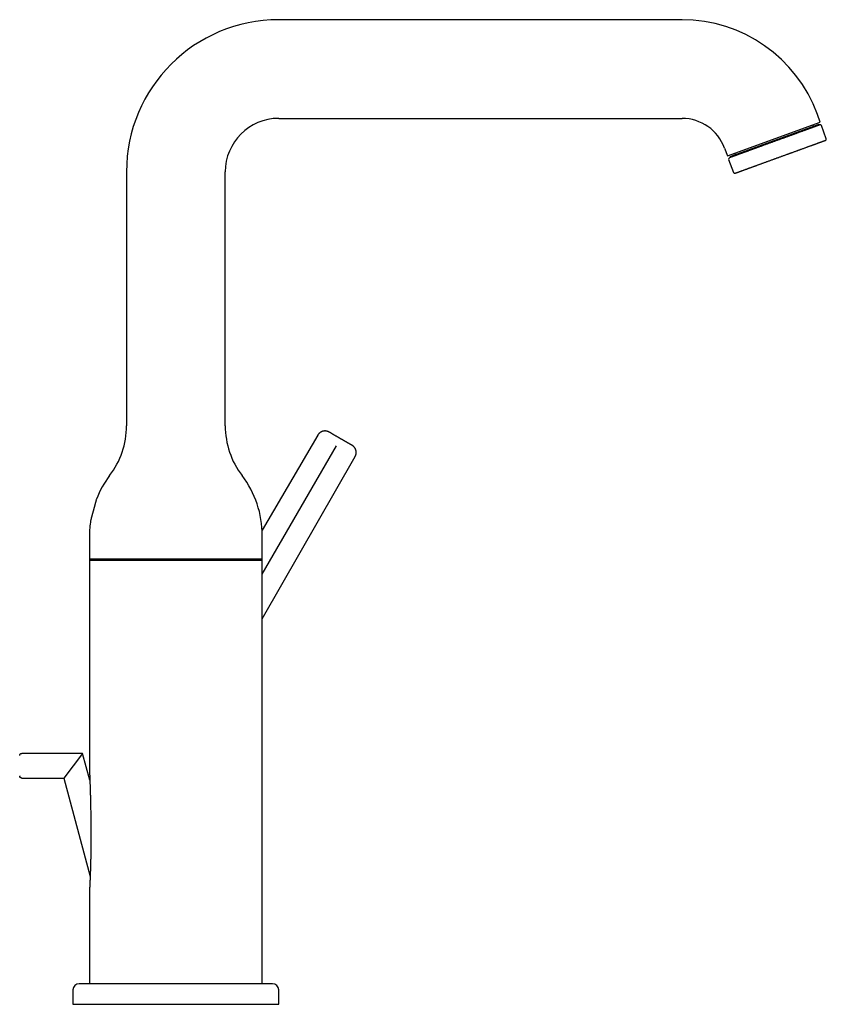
# Model space of a CAD drawing. Header units: millimetres. Extents: x 8 to 690, y 12 to 649.
# Tile 19 of 19: x 494 to 690, y 410 to 649. Entities that reach past the tile are written whole.
import ezdxf

# ---------------------------------------------------------------- set-up
doc = ezdxf.new("R2010")
doc.units = ezdxf.units.MM

msp = doc.modelspace()

# ---------------------------------------------------------------- linework, layer by layer
at = {"color": 7, "linetype": 'Continuous', "lineweight": 30}
for p, q in [((654.47, 649.08), (556.47, 649.08)), ((556.47, 625.08), (654.47, 625.08)), ((688.05, 624.17), (687.36, 626.05)), ((665.5, 615.96), (688.05, 624.17)), ((687.71, 623.62), (666.1, 615.75)), ((687.78, 623.43), (687.71, 623.62)), ((689.52, 620.13), (688.36, 623.32)), ((664.81, 617.84), (665.5, 615.96)), ((666.1, 615.75), (666.17, 615.57)), ((665.8, 615.11), (666.97, 611.92)), ((519.47, 612.08), (519.47, 550.34)), ((543.47, 550.34), (543.47, 612.08)), ((565.98, 548.08), (552.44, 524.92)), ((552.47, 514.28), (570.51, 545.48)), ((552.47, 503.41), (575.03, 542.86)), ((510.47, 523.67), (510.47, 517.63)), ((552.47, 517.63), (552.47, 523.67)), ((552.47, 517.88), (510.47, 517.88)), ((510.47, 517.63), (510.47, 481.73)), ((510.47, 517.63), (552.47, 517.63)), ((552.47, 481.73), (552.47, 517.63)), ((510.47, 481.73), (510.47, 481.69)), ((552.47, 481.7), (552.47, 481.73)), ((510.47, 477.91), (510.48, 477.75)), ((552.47, 477.94), (552.47, 478.1)), ((510.47, 474.15), (510.47, 474.12)), ((510.47, 474.12), (510.47, 466.67)), ((552.47, 474.12), (552.47, 474.15)), ((552.47, 414.68), (552.47, 474.12)), ((493.52, 470.19), (493.52, 470.18)), ((508.82, 470.68), (494.02, 470.68)), ((508.82, 470.68), (504.22, 464.68)), ((510.57, 464.15), (508.82, 470.68)), ((494.02, 464.68), (504.22, 464.68)), ((504.22, 464.68), (510.64, 440.71)), ((510.48, 466.66), (510.47, 466.66)), ((510.47, 437.32), (510.47, 414.68)), ((506.47, 413.18), (506.47, 409.68)), ((556.47, 409.68), (556.47, 413.18)), ((506.47, 409.68), (531.47, 409.68)), ((531.47, 409.68), (556.47, 409.68))]:
    msp.add_line(p, q, dxfattribs=at)
for centre, radius, start, end in [((556.47, 612.08), 37, 90, 180), ((654.47, 614.08), 35, 20, 90), ((556.47, 612.08), 13, 90, 180), ((654.47, 614.08), 11, 20, 90), ((686.54, 623.62), 0.4, 200, 290), ((688.07, 623.22), 0.3, 20, 110), ((689.24, 620.02), 0.3, 290, 20), ((666.09, 615.21), 0.3, 110, 200), ((667, 616.51), 0.4, 290, 20), ((667.25, 612.02), 0.3, 200, 290), ((499.47, 550.34), 20, 322.6982, 0), ((563.47, 550.34), 20, 180, 217.3018), ((534.47, 523.67), 24, 142.6982, 158.4257), ((528.47, 523.67), 24, 0, 37.3018), ((534.47, 523.67), 24, 171.1909, 180), ((507.97, 413.18), 1.5, 90, 180), ((554.97, 413.18), 1.5, 0, 90)]:
    msp.add_arc(centre, radius, start, end, dxfattribs=at)
for points, knots in [([(687.97, 623.5), (687.97, 623.5), (687.97, 623.5), (687.97, 623.5), (687.95, 623.49), (687.93, 623.48), (687.89, 623.47), (687.85, 623.46), (687.8, 623.44), (687.73, 623.41), (687.66, 623.39), (687.58, 623.36), (687.49, 623.33), (687.39, 623.29), (687.29, 623.25), (687.18, 623.21), (687.08, 623.17), (686.96, 623.13), (686.84, 623.09), (686.72, 623.04), (686.59, 623), (686.45, 622.95), (686.32, 622.9), (686.2, 622.86), (686.09, 622.82), (685.99, 622.78), (685.88, 622.74), (685.76, 622.7), (685.65, 622.65), (685.52, 622.61), (685.39, 622.56), (685.26, 622.51), (685.12, 622.46), (684.98, 622.41), (684.8, 622.35), (684.59, 622.27), (684.33, 622.17), (684.06, 622.08), (683.79, 621.98), (683.51, 621.88), (683.25, 621.78), (682.99, 621.69), (682.72, 621.59), (682.48, 621.5), (682.28, 621.43), (682.1, 621.36), (681.92, 621.3), (681.74, 621.23), (681.52, 621.15), (681.27, 621.06), (680.98, 620.95), (680.68, 620.85), (680.39, 620.74), (680.09, 620.63), (679.82, 620.53), (679.59, 620.45), (679.39, 620.37), (679.18, 620.3), (678.98, 620.23), (678.78, 620.15), (678.53, 620.06), (678.25, 619.96), (677.92, 619.84), (677.6, 619.72), (677.27, 619.61), (676.95, 619.49), (676.63, 619.37), (676.3, 619.25), (675.98, 619.14), (675.66, 619.02), (675.34, 618.9), (675.02, 618.78), (674.7, 618.67), (674.38, 618.55), (674.07, 618.44), (673.76, 618.33), (673.45, 618.21), (673.16, 618.11), (672.88, 618.01), (672.63, 617.91), (672.37, 617.82), (672.12, 617.73), (671.88, 617.64), (671.63, 617.55), (671.39, 617.46), (671.18, 617.39), (670.99, 617.32), (670.83, 617.26), (670.67, 617.2), (670.52, 617.15), (670.36, 617.09), (670.21, 617.04), (670.06, 616.98), (669.9, 616.92), (669.74, 616.87), (669.59, 616.81), (669.43, 616.75), (669.25, 616.69), (669.04, 616.61), (668.8, 616.52), (668.57, 616.44), (668.34, 616.36), (668.14, 616.28), (667.94, 616.21), (667.77, 616.15), (667.6, 616.09), (667.46, 616.03), (667.34, 615.99), (667.25, 615.96), (667.16, 615.92), (667.07, 615.89), (666.96, 615.85), (666.85, 615.81), (666.73, 615.77), (666.62, 615.73), (666.52, 615.69), (666.43, 615.66), (666.36, 615.63), (666.3, 615.61), (666.25, 615.59), (666.21, 615.58), (666.17, 615.56), (666.13, 615.55), (666.09, 615.54), (666.05, 615.52), (666.02, 615.51), (666, 615.5), (665.98, 615.5), (665.98, 615.5), (665.98, 615.5)], [0, 0, 0, 0, 0.000794, 0.010167, 0.019535, 0.028906, 0.038288, 0.047689, 0.057097, 0.066484, 0.075857, 0.085225, 0.094596, 0.103978, 0.113379, 0.12144, 0.129485, 0.137518, 0.145546, 0.153573, 0.161604, 0.169644, 0.177699, 0.183247, 0.188786, 0.19432, 0.199848, 0.205373, 0.210897, 0.216421, 0.2225, 0.228583, 0.234673, 0.240697, 0.24645, 0.256705, 0.266946, 0.277183, 0.287427, 0.297689, 0.306841, 0.315974, 0.325097, 0.334217, 0.339952, 0.345691, 0.351435, 0.357263, 0.363362, 0.372423, 0.381471, 0.390513, 0.399556, 0.408609, 0.417679, 0.4237, 0.429711, 0.435714, 0.441712, 0.447706, 0.453699, 0.463119, 0.47255, 0.481999, 0.491408, 0.500794, 0.510167, 0.519535, 0.528906, 0.538288, 0.547689, 0.557097, 0.566484, 0.575857, 0.585225, 0.594596, 0.603978, 0.613379, 0.62144, 0.629485, 0.637518, 0.645546, 0.653573, 0.661604, 0.669644, 0.677699, 0.683247, 0.688786, 0.69432, 0.699848, 0.705373, 0.710897, 0.716421, 0.7225, 0.728583, 0.734673, 0.740697, 0.74645, 0.756705, 0.766946, 0.777183, 0.787427, 0.797689, 0.806841, 0.815974, 0.825097, 0.834217, 0.839952, 0.845691, 0.851435, 0.857263, 0.863362, 0.872423, 0.881471, 0.890513, 0.899556, 0.908609, 0.917679, 0.9237, 0.929711, 0.935714, 0.941712, 0.947706, 0.953699, 0.963119, 0.97255, 0.981999, 0.991408, 1, 1, 1, 1]), ([(667.35, 611.74), (667.35, 611.74), (667.35, 611.74), (667.35, 611.74), (667.37, 611.74), (667.39, 611.75), (667.42, 611.76), (667.46, 611.78), (667.5, 611.79), (667.54, 611.81), (667.57, 611.82), (667.6, 611.83), (667.64, 611.84), (667.68, 611.86), (667.73, 611.88), (667.8, 611.9), (667.91, 611.94), (668.01, 611.98), (668.12, 612.02), (668.21, 612.05), (668.3, 612.08), (668.39, 612.11), (668.47, 612.15), (668.59, 612.19), (668.73, 612.24), (668.91, 612.3), (669.09, 612.37), (669.29, 612.44), (669.49, 612.52), (669.69, 612.59), (669.89, 612.66), (670.09, 612.73), (670.28, 612.8), (670.44, 612.86), (670.58, 612.91), (670.72, 612.96), (670.87, 613.02), (671.06, 613.09), (671.29, 613.17), (671.56, 613.27), (671.78, 613.35), (671.95, 613.41), (672.06, 613.45), (672.17, 613.49), (672.29, 613.54), (672.4, 613.58), (672.56, 613.63), (672.76, 613.71), (673, 613.79), (673.24, 613.88), (673.49, 613.97), (673.74, 614.06), (673.99, 614.16), (674.25, 614.25), (674.53, 614.35), (674.82, 614.46), (675.12, 614.57), (675.44, 614.68), (675.75, 614.79), (676.07, 614.91), (676.38, 615.03), (676.69, 615.14), (676.99, 615.24), (677.27, 615.35), (677.55, 615.45), (677.83, 615.55), (678.12, 615.66), (678.4, 615.76), (678.68, 615.86), (678.98, 615.97), (679.28, 616.08), (679.59, 616.19), (679.89, 616.3), (680.15, 616.4), (680.36, 616.47), (680.52, 616.53), (680.68, 616.59), (680.84, 616.65), (681, 616.71), (681.21, 616.78), (681.48, 616.88), (681.8, 617), (682.11, 617.11), (682.39, 617.21), (682.62, 617.3), (682.81, 617.37), (683, 617.44), (683.19, 617.5), (683.42, 617.59), (683.68, 617.68), (683.99, 617.79), (684.29, 617.9), (684.58, 618.01), (684.86, 618.11), (685.12, 618.21), (685.37, 618.3), (685.61, 618.38), (685.81, 618.46), (685.99, 618.52), (686.13, 618.57), (686.27, 618.62), (686.41, 618.67), (686.58, 618.74), (686.78, 618.81), (687, 618.89), (687.17, 618.95), (687.29, 618.99), (687.37, 619.02), (687.44, 619.05), (687.52, 619.08), (687.6, 619.11), (687.7, 619.14), (687.82, 619.19), (687.95, 619.24), (688.09, 619.28), (688.21, 619.33), (688.33, 619.37), (688.44, 619.42), (688.55, 619.45), (688.66, 619.49), (688.76, 619.53), (688.86, 619.57), (688.95, 619.6), (689.03, 619.63), (689.1, 619.65), (689.16, 619.68), (689.22, 619.7), (689.26, 619.71), (689.29, 619.72), (689.31, 619.73), (689.33, 619.74), (689.34, 619.74), (689.34, 619.74), (689.34, 619.74)], [0, 0, 0, 0, 0.001551, 0.009767, 0.018001, 0.027021, 0.036024, 0.045017, 0.054006, 0.058717, 0.063429, 0.068145, 0.072865, 0.07759, 0.082321, 0.092017, 0.101694, 0.111362, 0.121029, 0.12711, 0.133196, 0.13929, 0.145317, 0.151066, 0.161314, 0.171553, 0.181791, 0.19204, 0.20231, 0.211454, 0.220583, 0.229704, 0.238825, 0.244562, 0.250303, 0.256052, 0.261883, 0.267978, 0.278119, 0.288248, 0.298375, 0.302356, 0.306338, 0.310323, 0.314312, 0.318304, 0.3223, 0.330355, 0.338396, 0.346427, 0.354454, 0.362481, 0.370515, 0.37856, 0.386621, 0.396022, 0.405404, 0.414775, 0.424142, 0.433516, 0.442902, 0.452311, 0.460538, 0.46875, 0.476951, 0.485148, 0.493346, 0.501551, 0.509767, 0.518001, 0.527021, 0.536024, 0.545017, 0.554006, 0.558717, 0.563429, 0.568145, 0.572865, 0.57759, 0.582321, 0.592017, 0.601694, 0.611362, 0.621029, 0.62711, 0.633196, 0.63929, 0.645317, 0.651066, 0.661314, 0.671553, 0.681791, 0.69204, 0.70231, 0.711454, 0.720583, 0.729704, 0.738825, 0.744562, 0.750303, 0.756052, 0.761883, 0.767978, 0.778119, 0.788248, 0.798375, 0.802356, 0.806338, 0.810323, 0.814312, 0.818304, 0.8223, 0.830355, 0.838396, 0.846427, 0.854454, 0.862481, 0.870515, 0.87856, 0.886621, 0.896022, 0.905404, 0.914775, 0.924142, 0.933516, 0.942902, 0.952311, 0.960538, 0.96875, 0.976951, 0.985148, 0.993346, 1, 1, 1, 1]), ([(568.71, 548.81), (568.69, 548.81), (568.67, 548.82), (568.64, 548.84), (568.62, 548.85), (568.6, 548.86), (568.58, 548.87), (568.56, 548.88), (568.5, 548.91), (568.43, 548.94), (568.33, 548.97), (568.24, 549), (568.14, 549.03), (568.04, 549.05), (567.93, 549.06), (567.81, 549.07), (567.69, 549.08), (567.57, 549.07), (567.45, 549.06), (567.33, 549.04), (567.2, 549.01), (567.1, 548.98), (567.01, 548.95), (566.94, 548.92), (566.86, 548.89), (566.77, 548.85), (566.68, 548.79), (566.57, 548.73), (566.47, 548.65), (566.37, 548.57), (566.28, 548.48), (566.2, 548.39), (566.12, 548.29), (566.04, 548.19), (566, 548.12), (565.98, 548.08)], [0, 0, 0, 0, 0.013289, 0.024183, 0.032694, 0.03999, 0.04725, 0.054472, 0.061655, 0.100978, 0.130928, 0.161529, 0.193822, 0.22785, 0.263619, 0.301124, 0.339285, 0.377135, 0.414598, 0.456008, 0.496749, 0.536736, 0.559947, 0.584609, 0.611698, 0.641164, 0.677449, 0.716594, 0.758439, 0.802788, 0.839917, 0.87836, 0.917967, 0.958572, 1, 1, 1, 1]), ([(571.5, 547.19), (571.45, 547.22), (571.36, 547.27), (571.23, 547.35), (571.09, 547.43), (570.95, 547.51), (570.82, 547.59), (570.69, 547.66), (570.56, 547.74), (570.42, 547.81), (570.28, 547.89), (570.14, 547.98), (570.01, 548.05), (569.88, 548.13), (569.75, 548.2), (569.63, 548.27), (569.52, 548.34), (569.41, 548.4), (569.31, 548.46), (569.22, 548.51), (569.13, 548.56), (569.05, 548.61), (568.98, 548.65), (568.92, 548.68), (568.86, 548.72), (568.81, 548.74), (568.77, 548.77), (568.74, 548.78), (568.72, 548.8), (568.71, 548.8), (568.71, 548.81), (568.71, 548.81)], [0, 0, 0, 0, 0.0310097, 0.0620993, 0.0933519, 0.1248492, 0.1560723, 0.1872785, 0.218543, 0.2499401, 0.2858434, 0.3215764, 0.3572491, 0.3931564, 0.4290076, 0.4646, 0.5000523, 0.5355645, 0.571161, 0.6069598, 0.6428473, 0.678542, 0.7142517, 0.7500849, 0.7860045, 0.8217237, 0.8573514, 0.8932198, 0.9290493, 0.964603, 1, 1, 1, 1]), ([(574.29, 545.58), (574.29, 545.58), (574.29, 545.58), (574.28, 545.59), (574.25, 545.6), (574.22, 545.62), (574.18, 545.64), (574.13, 545.67), (574.07, 545.71), (574.01, 545.74), (573.94, 545.79), (573.86, 545.83), (573.77, 545.88), (573.68, 545.93), (573.58, 545.99), (573.47, 546.05), (573.36, 546.12), (573.24, 546.19), (573.11, 546.26), (572.98, 546.34), (572.85, 546.41), (572.71, 546.49), (572.56, 546.58), (572.42, 546.66), (572.27, 546.75), (572.12, 546.84), (571.96, 546.93), (571.81, 547.01), (571.66, 547.1), (571.55, 547.16), (571.5, 547.19)], [0, 0, 0, 0, 0.035557, 0.070973, 0.106364, 0.141843, 0.177524, 0.21352, 0.249937, 0.286393, 0.322418, 0.358122, 0.393615, 0.42901, 0.464422, 0.499965, 0.535491, 0.57109, 0.606878, 0.642769, 0.678479, 0.714186, 0.749998, 0.786509, 0.822565, 0.858276, 0.893759, 0.929128, 0.964503, 1, 1, 1, 1]), ([(575.03, 542.85), (575.05, 542.89), (575.09, 542.97), (575.14, 543.08), (575.19, 543.2), (575.22, 543.31), (575.25, 543.44), (575.28, 543.56), (575.29, 543.69), (575.3, 543.82), (575.29, 543.93), (575.29, 544.02), (575.28, 544.11), (575.27, 544.19), (575.25, 544.26), (575.23, 544.36), (575.19, 544.48), (575.14, 544.61), (575.09, 544.73), (575.03, 544.84), (574.97, 544.94), (574.91, 545.03), (574.84, 545.12), (574.77, 545.2), (574.7, 545.27), (574.63, 545.34), (574.56, 545.4), (574.49, 545.45), (574.44, 545.49), (574.41, 545.51), (574.38, 545.52), (574.36, 545.54), (574.33, 545.56), (574.31, 545.57), (574.29, 545.58)], [0, 0, 0, 0, 0.041427, 0.082032, 0.121639, 0.160083, 0.197211, 0.241561, 0.283407, 0.322553, 0.358839, 0.38882, 0.416336, 0.441335, 0.464968, 0.488886, 0.536666, 0.585396, 0.622856, 0.660703, 0.69886, 0.736364, 0.772131, 0.806156, 0.838447, 0.869047, 0.898993, 0.924039, 0.949104, 0.957071, 0.965082, 0.973892, 0.985489, 1, 1, 1, 1]), ([(512.16, 532.5), (512.16, 532.5), (512.16, 532.5), (512.15, 532.49), (512.15, 532.47), (512.14, 532.44), (512.13, 532.41), (512.12, 532.36), (512.11, 532.32), (512.09, 532.26), (512.08, 532.2), (512.06, 532.13), (512.04, 532.05), (512.02, 531.97), (511.99, 531.88), (511.97, 531.79), (511.94, 531.69), (511.91, 531.59), (511.88, 531.47), (511.85, 531.36), (511.82, 531.24), (511.79, 531.12), (511.75, 530.99), (511.72, 530.85), (511.68, 530.72), (511.64, 530.58), (511.61, 530.44), (511.57, 530.29), (511.53, 530.15), (511.49, 530), (511.45, 529.85), (511.41, 529.7), (511.37, 529.56), (511.33, 529.41), (511.29, 529.26), (511.25, 529.12), (511.21, 528.98), (511.17, 528.84), (511.13, 528.71), (511.1, 528.58), (511.06, 528.45), (511.03, 528.33), (511, 528.21), (510.97, 528.1), (510.94, 528), (510.91, 527.9), (510.89, 527.84), (510.89, 527.81)], [0, 0, 0, 0, 0.020842, 0.041676, 0.06312, 0.084582, 0.106027, 0.126781, 0.147552, 0.168307, 0.189646, 0.211002, 0.232342, 0.253434, 0.274541, 0.295632, 0.317302, 0.338988, 0.360658, 0.382381, 0.40412, 0.425843, 0.448158, 0.47049, 0.492805, 0.51523, 0.537672, 0.560097, 0.583146, 0.606213, 0.629262, 0.652167, 0.675091, 0.697996, 0.721566, 0.745155, 0.768724, 0.791633, 0.81456, 0.837468, 0.861072, 0.884696, 0.9083, 0.931068, 0.953836, 0.976918, 1, 1, 1, 1]), ([(510.89, 527.81), (510.88, 527.79), (510.87, 527.74), (510.85, 527.67), (510.83, 527.6), (510.81, 527.54), (510.8, 527.49), (510.79, 527.45), (510.78, 527.41), (510.77, 527.39), (510.76, 527.37), (510.76, 527.35), (510.76, 527.35), (510.76, 527.35), (510.76, 527.35)], [0, 0, 0, 0, 0.088707, 0.177479, 0.266184, 0.357422, 0.448733, 0.53997, 0.628696, 0.717491, 0.806216, 0.897592, 0.989044, 1, 1, 1, 1]), ([(510.47, 481.69), (510.47, 481.69), (510.47, 481.66), (510.47, 481.63), (510.47, 481.61), (510.47, 481.57), (510.47, 481.53), (510.47, 481.48), (510.47, 481.43), (510.47, 481.39), (510.47, 481.35), (510.47, 481.31), (510.47, 481.28), (510.47, 481.25), (510.47, 481.22), (510.47, 481.18), (510.47, 481.14), (510.47, 481.09), (510.47, 481.05), (510.47, 481.01), (510.47, 480.99), (510.47, 480.96), (510.47, 480.93), (510.47, 480.9), (510.47, 480.86), (510.47, 480.82), (510.47, 480.77), (510.47, 480.72), (510.47, 480.66), (510.47, 480.6), (510.47, 480.54), (510.47, 480.47), (510.47, 480.39), (510.47, 480.32), (510.47, 480.26), (510.47, 480.2), (510.47, 480.13), (510.47, 480.08), (510.47, 480.02), (510.47, 479.97), (510.47, 479.91), (510.47, 479.86), (510.47, 479.8), (510.47, 479.75), (510.47, 479.7), (510.47, 479.65), (510.47, 479.6), (510.47, 479.54), (510.47, 479.49), (510.47, 479.43), (510.47, 479.38), (510.47, 479.33), (510.47, 479.27), (510.47, 479.19), (510.47, 479.11), (510.47, 479.01), (510.47, 478.91), (510.47, 478.81), (510.47, 478.71), (510.47, 478.6), (510.47, 478.5), (510.47, 478.42), (510.47, 478.35), (510.47, 478.31), (510.47, 478.29), (510.47, 478.27), (510.47, 478.26), (510.47, 478.25), (510.47, 478.24), (510.47, 478.23), (510.47, 478.2), (510.47, 478.16), (510.47, 478.11), (510.47, 478.04), (510.47, 477.98), (510.47, 477.94), (510.47, 477.92)], [0, 0, 0, 0, 0.007389, 0.015937, 0.022745, 0.028343, 0.040571, 0.054147, 0.065793, 0.076888, 0.087271, 0.096126, 0.103477, 0.109675, 0.117594, 0.127538, 0.138677, 0.150839, 0.16273, 0.170224, 0.175615, 0.181802, 0.18908, 0.197443, 0.206715, 0.216776, 0.227623, 0.244917, 0.258064, 0.271462, 0.286438, 0.305779, 0.324284, 0.341891, 0.358374, 0.373567, 0.388135, 0.403899, 0.41642, 0.430118, 0.443942, 0.457731, 0.471486, 0.48521, 0.498241, 0.509363, 0.523529, 0.536677, 0.551485, 0.566004, 0.580197, 0.594114, 0.608705, 0.630726, 0.655037, 0.681674, 0.710686, 0.738895, 0.768587, 0.799902, 0.833, 0.868059, 0.88351, 0.896213, 0.906115, 0.9098, 0.912851, 0.915268, 0.917513, 0.921055, 0.928561, 0.939013, 0.952436, 0.968859, 0.988311, 1, 1, 1, 1]), ([(552.48, 477.93), (552.48, 477.94), (552.48, 477.98), (552.48, 478.04), (552.48, 478.11), (552.48, 478.16), (552.48, 478.2), (552.48, 478.23), (552.48, 478.25), (552.48, 478.26), (552.48, 478.28), (552.48, 478.29), (552.48, 478.31), (552.48, 478.34), (552.48, 478.37), (552.48, 478.42), (552.48, 478.5), (552.48, 478.61), (552.48, 478.71), (552.48, 478.81), (552.48, 478.91), (552.48, 479.01), (552.48, 479.11), (552.48, 479.2), (552.48, 479.28), (552.48, 479.34), (552.48, 479.39), (552.47, 479.43), (552.47, 479.47), (552.47, 479.51), (552.47, 479.54), (552.47, 479.58), (552.47, 479.62), (552.47, 479.66), (552.47, 479.7), (552.47, 479.76), (552.47, 479.81), (552.47, 479.87), (552.47, 479.93), (552.47, 479.98), (552.47, 480.04), (552.47, 480.09), (552.47, 480.14), (552.47, 480.19), (552.47, 480.24), (552.47, 480.29), (552.47, 480.34), (552.47, 480.41), (552.47, 480.47), (552.47, 480.54), (552.47, 480.61), (552.47, 480.67), (552.47, 480.74), (552.47, 480.81), (552.47, 480.87), (552.47, 480.92), (552.47, 480.96), (552.47, 480.99), (552.47, 481.01), (552.47, 481.04), (552.47, 481.07), (552.47, 481.11), (552.47, 481.16), (552.47, 481.2), (552.47, 481.23), (552.47, 481.26), (552.47, 481.29), (552.47, 481.32), (552.47, 481.36), (552.47, 481.41), (552.47, 481.46), (552.47, 481.51), (552.47, 481.55), (552.47, 481.58), (552.47, 481.61), (552.47, 481.65), (552.47, 481.68), (552.47, 481.7), (552.47, 481.7)], [0, 0, 0, 0, 0.01173, 0.031202, 0.047641, 0.061079, 0.071541, 0.079056, 0.083668, 0.086838, 0.09122, 0.096879, 0.103807, 0.111991, 0.121417, 0.132065, 0.16713, 0.200241, 0.231573, 0.261285, 0.289518, 0.319058, 0.346126, 0.370776, 0.393044, 0.41304, 0.422657, 0.432417, 0.442331, 0.452408, 0.462625, 0.472054, 0.48055, 0.490855, 0.502429, 0.516029, 0.530266, 0.544536, 0.558843, 0.573187, 0.587187, 0.600958, 0.61295, 0.624356, 0.636082, 0.648485, 0.66331, 0.678902, 0.695178, 0.712087, 0.729122, 0.744184, 0.759962, 0.779694, 0.794813, 0.808333, 0.819519, 0.824922, 0.829615, 0.835775, 0.84406, 0.8554, 0.866093, 0.876088, 0.884919, 0.891859, 0.897494, 0.905758, 0.916, 0.927874, 0.940642, 0.954283, 0.963196, 0.971185, 0.978496, 0.987792, 0.999923, 1, 1, 1, 1]), ([(510.47, 477.92), (510.47, 477.91), (510.47, 477.87), (510.47, 477.81), (510.47, 477.74), (510.47, 477.69), (510.47, 477.65), (510.47, 477.62), (510.47, 477.6), (510.47, 477.59), (510.47, 477.57), (510.47, 477.56), (510.47, 477.54), (510.47, 477.51), (510.47, 477.48), (510.47, 477.43), (510.47, 477.35), (510.47, 477.24), (510.47, 477.14), (510.47, 477.04), (510.47, 476.94), (510.47, 476.84), (510.47, 476.74), (510.47, 476.65), (510.47, 476.57), (510.47, 476.51), (510.47, 476.46), (510.47, 476.42), (510.47, 476.38), (510.47, 476.34), (510.47, 476.31), (510.47, 476.27), (510.47, 476.23), (510.47, 476.19), (510.47, 476.15), (510.47, 476.09), (510.47, 476.04), (510.47, 475.98), (510.47, 475.92), (510.47, 475.87), (510.47, 475.81), (510.47, 475.76), (510.47, 475.71), (510.47, 475.66), (510.47, 475.61), (510.47, 475.56), (510.47, 475.51), (510.47, 475.44), (510.47, 475.38), (510.47, 475.31), (510.47, 475.24), (510.47, 475.18), (510.47, 475.11), (510.47, 475.04), (510.47, 474.98), (510.47, 474.93), (510.47, 474.89), (510.47, 474.86), (510.47, 474.84), (510.47, 474.81), (510.47, 474.78), (510.47, 474.74), (510.47, 474.69), (510.47, 474.65), (510.47, 474.62), (510.47, 474.59), (510.47, 474.56), (510.47, 474.53), (510.47, 474.49), (510.47, 474.44), (510.47, 474.39), (510.47, 474.34), (510.47, 474.3), (510.47, 474.27), (510.47, 474.24), (510.47, 474.2), (510.47, 474.17), (510.47, 474.15), (510.47, 474.15)], [0, 0, 0, 0, 0.01173, 0.031202, 0.047641, 0.061079, 0.071541, 0.079056, 0.083668, 0.086838, 0.09122, 0.096879, 0.103807, 0.111991, 0.121417, 0.132065, 0.16713, 0.200241, 0.231573, 0.261285, 0.289518, 0.319058, 0.346126, 0.370776, 0.393044, 0.41304, 0.422657, 0.432417, 0.442331, 0.452408, 0.462625, 0.472054, 0.48055, 0.490855, 0.502429, 0.516029, 0.530266, 0.544536, 0.558843, 0.573187, 0.587187, 0.600958, 0.61295, 0.624356, 0.636082, 0.648485, 0.66331, 0.678902, 0.695178, 0.712087, 0.729122, 0.744184, 0.759962, 0.779694, 0.794813, 0.808333, 0.819519, 0.824922, 0.829615, 0.835775, 0.84406, 0.8554, 0.866093, 0.876088, 0.884919, 0.891859, 0.897494, 0.905758, 0.916, 0.927874, 0.940642, 0.954283, 0.963196, 0.971185, 0.978496, 0.987792, 0.999923, 1, 1, 1, 1]), ([(552.47, 474.15), (552.47, 474.16), (552.47, 474.19), (552.47, 474.22), (552.47, 474.24), (552.47, 474.28), (552.47, 474.32), (552.47, 474.37), (552.47, 474.42), (552.47, 474.46), (552.47, 474.5), (552.47, 474.54), (552.47, 474.57), (552.47, 474.6), (552.47, 474.63), (552.47, 474.67), (552.47, 474.71), (552.47, 474.76), (552.47, 474.8), (552.47, 474.84), (552.47, 474.86), (552.47, 474.89), (552.47, 474.92), (552.47, 474.95), (552.47, 474.99), (552.47, 475.03), (552.47, 475.08), (552.47, 475.13), (552.47, 475.19), (552.47, 475.25), (552.47, 475.31), (552.47, 475.38), (552.47, 475.46), (552.47, 475.53), (552.47, 475.59), (552.47, 475.65), (552.47, 475.72), (552.47, 475.77), (552.47, 475.83), (552.47, 475.88), (552.47, 475.94), (552.47, 475.99), (552.47, 476.05), (552.47, 476.1), (552.47, 476.15), (552.47, 476.2), (552.47, 476.25), (552.47, 476.31), (552.47, 476.36), (552.47, 476.42), (552.48, 476.47), (552.48, 476.52), (552.48, 476.58), (552.48, 476.66), (552.48, 476.74), (552.48, 476.84), (552.48, 476.94), (552.48, 477.04), (552.48, 477.14), (552.48, 477.25), (552.48, 477.35), (552.48, 477.43), (552.48, 477.5), (552.48, 477.54), (552.48, 477.56), (552.48, 477.58), (552.48, 477.59), (552.48, 477.6), (552.48, 477.61), (552.48, 477.62), (552.48, 477.65), (552.48, 477.69), (552.48, 477.74), (552.48, 477.81), (552.48, 477.87), (552.48, 477.91), (552.48, 477.93)], [0, 0, 0, 0, 0.007465, 0.016011, 0.02282, 0.028417, 0.040644, 0.054219, 0.065864, 0.076958, 0.08734, 0.096195, 0.103545, 0.109742, 0.117661, 0.127604, 0.138742, 0.150903, 0.162793, 0.170287, 0.175677, 0.181864, 0.189141, 0.197504, 0.206775, 0.216836, 0.227682, 0.244974, 0.25812, 0.271517, 0.286492, 0.305832, 0.324336, 0.341941, 0.358423, 0.373615, 0.388181, 0.403944, 0.416464, 0.430161, 0.443984, 0.457772, 0.471526, 0.485249, 0.498279, 0.5094, 0.523565, 0.536713, 0.551519, 0.566037, 0.580229, 0.594145, 0.608735, 0.630754, 0.655063, 0.681698, 0.710708, 0.738915, 0.768604, 0.799917, 0.833013, 0.868069, 0.883518, 0.896221, 0.906122, 0.909807, 0.912858, 0.915275, 0.91752, 0.921061, 0.928567, 0.939017, 0.95244, 0.968861, 0.988311, 1, 1, 1, 1]), ([(493.52, 470.18), (493.52, 470.2), (493.52, 470.25), (493.54, 470.31), (493.56, 470.37), (493.59, 470.43), (493.62, 470.49), (493.67, 470.54), (493.72, 470.58), (493.77, 470.62), (493.83, 470.65), (493.89, 470.67), (493.95, 470.68), (494, 470.68), (494.02, 470.68)], [0, 0, 0, 0, 0.083368, 0.166737, 0.250073, 0.333332, 0.416533, 0.499817, 0.583174, 0.666532, 0.749925, 0.833314, 0.91666, 1, 1, 1, 1]), ([(493.52, 465.19), (493.52, 465.19), (493.52, 465.18), (493.52, 465.18), (493.52, 465.18)], [0, 0, 0, 0, 0.252106, 1, 1, 1, 1]), ([(494.02, 464.68), (494, 464.68), (493.95, 464.69), (493.89, 464.7), (493.83, 464.72), (493.77, 464.75), (493.72, 464.79), (493.67, 464.83), (493.62, 464.88), (493.59, 464.93), (493.56, 464.99), (493.54, 465.05), (493.52, 465.12), (493.52, 465.16), (493.52, 465.18)], [0, 0, 0, 0, 0.083775, 0.167558, 0.251385, 0.335216, 0.419015, 0.502813, 0.586541, 0.670186, 0.753893, 0.837677, 0.921496, 1, 1, 1, 1]), ([(510.47, 466.66), (510.48, 466.65), (510.48, 466.63), (510.48, 466.54), (510.49, 466.4), (510.49, 466.21), (510.5, 465.97), (510.51, 465.69), (510.53, 465.28), (510.54, 464.95), (510.55, 464.73)], [0, 0, 0, 0, 0.066825, 0.145793, 0.237028, 0.338905, 0.464346, 0.591124, 0.72373, 1, 1, 1, 1]), ([(510.55, 464.72), (510.55, 464.7), (510.55, 464.59), (510.56, 464.38), (510.57, 464.11), (510.58, 463.83), (510.59, 463.56), (510.6, 463.25), (510.61, 462.9), (510.62, 462.53), (510.64, 462.15), (510.65, 461.76), (510.66, 461.34), (510.67, 460.91), (510.69, 460.48), (510.7, 460.05), (510.71, 459.62), (510.72, 459.13), (510.73, 458.58), (510.75, 457.96), (510.76, 457.34), (510.77, 456.73), (510.78, 456.11), (510.79, 455.49), (510.8, 454.9), (510.81, 454.36), (510.81, 453.85), (510.82, 453.35), (510.82, 452.84), (510.82, 452.32), (510.82, 451.79), (510.83, 451.25), (510.83, 450.71), (510.83, 450.16), (510.82, 449.59), (510.82, 449.17), (510.82, 448.9), (510.82, 448.77), (510.82, 448.65), (510.82, 448.54), (510.82, 448.42), (510.82, 448.3), (510.82, 448.19), (510.81, 448.08), (510.81, 448), (510.81, 447.92), (510.81, 447.86), (510.81, 447.81), (510.81, 447.76), (510.81, 447.72), (510.81, 447.69), (510.81, 447.66), (510.81, 447.62), (510.81, 447.57), (510.81, 447.52), (510.81, 447.46), (510.81, 447.37), (510.81, 447.26), (510.8, 447.12), (510.8, 446.98), (510.8, 446.83), (510.8, 446.68), (510.8, 446.52), (510.79, 446.34), (510.79, 446.15), (510.79, 445.94), (510.78, 445.71), (510.78, 445.48), (510.77, 445.25), (510.77, 444.96), (510.76, 444.62), (510.75, 444.25), (510.74, 443.88), (510.73, 443.53), (510.72, 443.18), (510.71, 442.85), (510.7, 442.53), (510.69, 442.21), (510.68, 441.91), (510.67, 441.62), (510.66, 441.35), (510.65, 441.08), (510.64, 440.81), (510.63, 440.53), (510.62, 440.25), (510.61, 439.99), (510.6, 439.75), (510.59, 439.53), (510.58, 439.31), (510.57, 439.09), (510.56, 438.88), (510.55, 438.7), (510.54, 438.54), (510.53, 438.38), (510.53, 438.24), (510.52, 438.11), (510.51, 438.04), (510.51, 438.01)], [0, 0, 0, 0, 0.002535, 0.01335, 0.02409, 0.03476, 0.045366, 0.055912, 0.070307, 0.084568, 0.098679, 0.112624, 0.129007, 0.145165, 0.161164, 0.177094, 0.192959, 0.208763, 0.231645, 0.254406, 0.27705, 0.299594, 0.322257, 0.345122, 0.368194, 0.386467, 0.404871, 0.423406, 0.442074, 0.460983, 0.480236, 0.499839, 0.51968, 0.539863, 0.560387, 0.581248, 0.585967, 0.59062, 0.595028, 0.599185, 0.603089, 0.607822, 0.612122, 0.615991, 0.618957, 0.621607, 0.623942, 0.62596, 0.627663, 0.629049, 0.630136, 0.631197, 0.632517, 0.634179, 0.636187, 0.63854, 0.641237, 0.645878, 0.650782, 0.65593, 0.661323, 0.666959, 0.67284, 0.678965, 0.686419, 0.694206, 0.702324, 0.710775, 0.719557, 0.728643, 0.742802, 0.756624, 0.770111, 0.783158, 0.795876, 0.808263, 0.82032, 0.832047, 0.843441, 0.854502, 0.8645, 0.874703, 0.885127, 0.895767, 0.906613, 0.917657, 0.926226, 0.934916, 0.943732, 0.952688, 0.961791, 0.968922, 0.97589, 0.982694, 0.989339, 0.995829, 1, 1, 1, 1]), ([(510.54, 464.99), (510.54, 464.95), (510.54, 464.86), (510.55, 464.76), (510.55, 464.71)], [0, 0, 0, 0, 0.44579, 1, 1, 1, 1]), ([(510.51, 438), (510.51, 437.89), (510.5, 437.72), (510.49, 437.54), (510.48, 437.39), (510.47, 437.3), (510.47, 437.32), (510.47, 437.32)], [0, 0, 0, 0, 0.309351, 0.476278, 0.633842, 0.984416, 1, 1, 1, 1]), ([(531.47, 414.68), (531.29, 414.68), (530.93, 414.68), (530.4, 414.68), (529.86, 414.68), (529.32, 414.68), (528.85, 414.68), (528.43, 414.68), (528.08, 414.68), (527.73, 414.68), (527.38, 414.68), (527.02, 414.68), (526.64, 414.68), (526.22, 414.68), (525.78, 414.68), (525.35, 414.68), (524.92, 414.68), (524.56, 414.68), (524.28, 414.68), (524.07, 414.68), (523.86, 414.68), (523.65, 414.68), (523.44, 414.68), (523.24, 414.68), (523.03, 414.68), (522.73, 414.68), (522.33, 414.68), (521.84, 414.68), (521.36, 414.68), (520.88, 414.68), (520.48, 414.68), (520.15, 414.68), (519.89, 414.68), (519.63, 414.68), (519.37, 414.68), (519.12, 414.68), (518.87, 414.68), (518.55, 414.68), (518.16, 414.68), (517.72, 414.68), (517.28, 414.68), (516.85, 414.68), (516.43, 414.68), (516.03, 414.68), (515.63, 414.68), (515.24, 414.68), (514.85, 414.68), (514.48, 414.68), (514.1, 414.68), (513.74, 414.68), (513.39, 414.68), (513.09, 414.68), (512.83, 414.68), (512.62, 414.68), (512.41, 414.68), (512.2, 414.68), (512, 414.68), (511.77, 414.68), (511.52, 414.68), (511.24, 414.68), (510.98, 414.68), (510.72, 414.68), (510.5, 414.68), (510.31, 414.68), (510.14, 414.68), (510.01, 414.68), (509.92, 414.68), (509.86, 414.68), (509.8, 414.68), (509.74, 414.68), (509.68, 414.68), (509.58, 414.68), (509.45, 414.68), (509.29, 414.68), (509.14, 414.68), (508.99, 414.68), (508.86, 414.68), (508.74, 414.68), (508.64, 414.68), (508.56, 414.68), (508.48, 414.68), (508.4, 414.68), (508.34, 414.68), (508.27, 414.68), (508.2, 414.68), (508.13, 414.68), (508.07, 414.68), (508.03, 414.68), (508, 414.68), (507.98, 414.68), (507.98, 414.68), (507.97, 414.68)], [0, 0, 0, 0, 0.014638, 0.029253, 0.043853, 0.058446, 0.073039, 0.082599, 0.092164, 0.101737, 0.11132, 0.121178, 0.131337, 0.143512, 0.155676, 0.167831, 0.179983, 0.192137, 0.198107, 0.204079, 0.210053, 0.216031, 0.222011, 0.227996, 0.233986, 0.23998, 0.254419, 0.268832, 0.283229, 0.297615, 0.311998, 0.320072, 0.328149, 0.33623, 0.344316, 0.352409, 0.36051, 0.368621, 0.383368, 0.398089, 0.412792, 0.427483, 0.442172, 0.456603, 0.471047, 0.48551, 0.5, 0.514748, 0.529469, 0.544171, 0.558863, 0.573552, 0.583171, 0.592796, 0.602426, 0.612066, 0.621717, 0.63138, 0.645819, 0.660233, 0.674629, 0.689015, 0.703399, 0.713949, 0.724505, 0.735069, 0.739223, 0.743378, 0.747535, 0.751694, 0.755856, 0.760021, 0.772956, 0.785871, 0.798772, 0.811664, 0.824553, 0.837444, 0.847577, 0.857717, 0.867866, 0.878028, 0.887931, 0.897512, 0.912159, 0.926791, 0.941416, 0.956041, 0.970675, 0.985326, 1, 1, 1, 1]), ([(554.97, 414.68), (554.97, 414.68), (554.97, 414.68), (554.95, 414.68), (554.92, 414.68), (554.88, 414.68), (554.83, 414.68), (554.78, 414.68), (554.73, 414.68), (554.68, 414.68), (554.62, 414.68), (554.55, 414.68), (554.47, 414.68), (554.38, 414.68), (554.28, 414.68), (554.16, 414.68), (554.04, 414.68), (553.94, 414.68), (553.85, 414.68), (553.78, 414.68), (553.71, 414.68), (553.63, 414.68), (553.56, 414.68), (553.48, 414.68), (553.41, 414.68), (553.29, 414.68), (553.12, 414.68), (552.91, 414.68), (552.69, 414.68), (552.46, 414.68), (552.25, 414.68), (552.07, 414.68), (551.92, 414.68), (551.77, 414.68), (551.62, 414.68), (551.47, 414.68), (551.31, 414.68), (551.1, 414.68), (550.84, 414.68), (550.53, 414.68), (550.21, 414.68), (549.87, 414.68), (549.53, 414.68), (549.19, 414.68), (548.83, 414.68), (548.47, 414.68), (548.09, 414.68), (547.7, 414.68), (547.31, 414.68), (546.9, 414.68), (546.49, 414.68), (546.12, 414.68), (545.79, 414.68), (545.5, 414.68), (545.22, 414.68), (544.93, 414.68), (544.63, 414.68), (544.29, 414.68), (543.89, 414.68), (543.43, 414.68), (542.97, 414.68), (542.5, 414.68), (542.07, 414.68), (541.68, 414.68), (541.33, 414.68), (541.05, 414.68), (540.83, 414.68), (540.69, 414.68), (540.55, 414.68), (540.41, 414.68), (540.27, 414.68), (540.02, 414.68), (539.68, 414.68), (539.23, 414.68), (538.78, 414.68), (538.33, 414.68), (537.87, 414.68), (537.44, 414.68), (537.05, 414.68), (536.68, 414.68), (536.32, 414.68), (535.95, 414.68), (535.59, 414.68), (535.18, 414.68), (534.71, 414.68), (534.17, 414.68), (533.63, 414.68), (533.1, 414.68), (532.56, 414.68), (532.02, 414.68), (531.66, 414.68), (531.47, 414.68)], [0, 0, 0, 0, 0.014636, 0.02925, 0.043849, 0.058442, 0.073036, 0.082596, 0.092162, 0.101735, 0.11132, 0.121178, 0.131337, 0.143512, 0.155676, 0.167831, 0.179983, 0.192137, 0.198107, 0.204079, 0.210053, 0.216031, 0.222011, 0.227996, 0.233986, 0.23998, 0.254419, 0.268832, 0.283229, 0.297615, 0.311998, 0.320072, 0.328149, 0.33623, 0.344316, 0.352409, 0.36051, 0.368621, 0.383368, 0.398089, 0.412792, 0.427483, 0.442172, 0.456603, 0.471047, 0.48551, 0.5, 0.514748, 0.529469, 0.544171, 0.558863, 0.573552, 0.583171, 0.592796, 0.602426, 0.612066, 0.621717, 0.63138, 0.645819, 0.660233, 0.674629, 0.689015, 0.703399, 0.713949, 0.724505, 0.735069, 0.739223, 0.743378, 0.747535, 0.751694, 0.755856, 0.760021, 0.772956, 0.785871, 0.798772, 0.811664, 0.824553, 0.837444, 0.847577, 0.857717, 0.867866, 0.878028, 0.887932, 0.897514, 0.912162, 0.926794, 0.941419, 0.956045, 0.970678, 0.985327, 1, 1, 1, 1])]:
    msp.add_open_spline(points, degree=3, knots=knots, dxfattribs=at)

doc.saveas('drawing.dxf')
